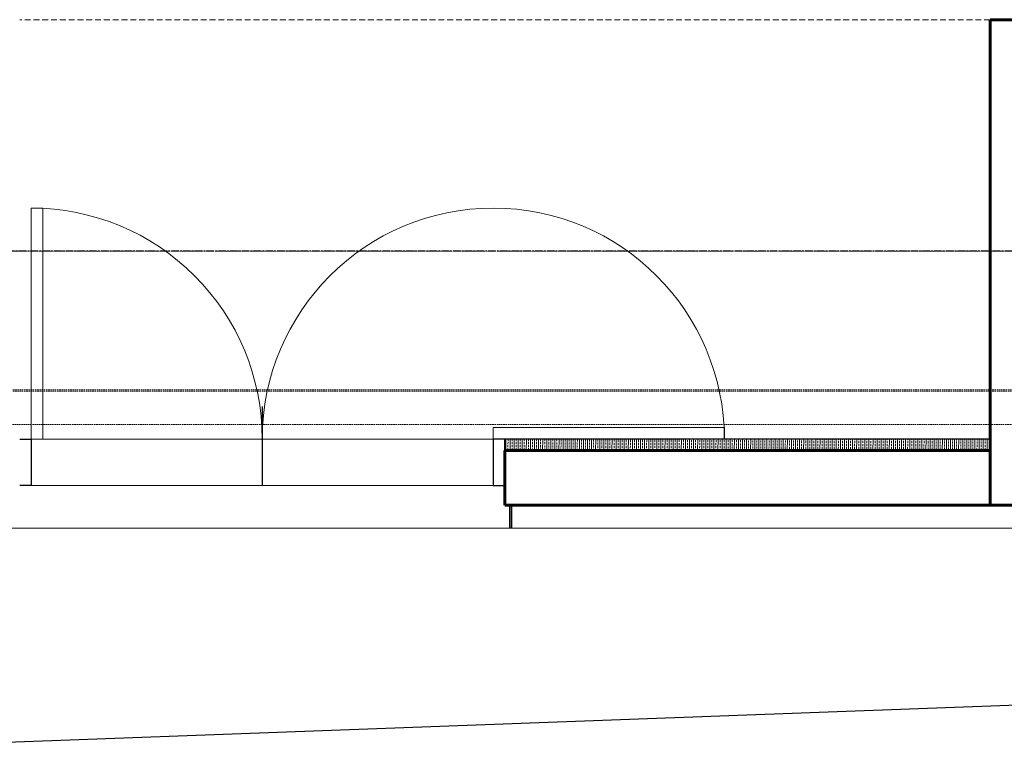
# Model space of a CAD drawing. Header units: millimetres. Extents: x 98667 to 994031, y -2704 to 533009.
# Tile 30 of 256: x 421342 to 425604, y 142868 to 146020. Entities that reach past the tile are written whole.
import ezdxf

# ---------------------------------------------------------------- set-up
doc = ezdxf.new("R2010")
doc.units = ezdxf.units.MM
for name, pattern in [('AP03000E0$0$DASHEDX2', [38.1, 25.4, -12.7]), ('AP03000E0$0$HIDDEN', [9.525, 6.35, -3.175]), ('AP03000E0$0$HIDDENX2', [19.05, 12.7, -6.35]), ('sp00000g0$0$CENTER', [50.8, 31.75, -6.35, 6.35, -6.35])]:
    doc.linetypes.add(name, pattern=pattern)
doc.layers.get('Defpoints').update_dxf_attribs({"color": 251})
doc.layers.add('A-XREF', color=7, linetype='Continuous')
doc.layers.add('sp00000g0$0$S-GRID', color=1, linetype='sp00000g0$0$CENTER')
for name, color, linetype, lineweight in [('AP03000E0$0$A-BRDG', 1, 'Continuous', 15), ('AP03000E0$0$A-BRDG-DOOR', 2, 'Continuous', 20), ('AP03000E0$0$A-BRDG-GLAZ-MULL', 3, 'Continuous', 30), ('AP03000E0$0$A-BRDG-OVHD', 2, 'AP03000E0$0$DASHEDX2', 20), ('AP03000E0$0$A-BRDG-WALL', 6, 'Continuous', 60), ('AP03000E0$0$A-BRDG-WALL-INTR', 3, 'Continuous', 30), ('AP03000E0$0$A-FLOR-EDGE', 1, 'AP03000E0$0$HIDDENX2', 15), ('AP03000E0$0$A-WALL-FNSH', 1, 'Continuous', 15)]:
    doc.layers.add(name, color=color, linetype=linetype, lineweight=lineweight)
doc.layers.add('AP03000E0$0$A-Slab Edge Guide', color=55, linetype='Continuous', lineweight=15, plot=False)

msp = doc.modelspace()

# ---------------------------------------------------------------- linework, layer by layer
at = {"layer": 'A-XREF', "color": 251}
msp.add_line((420544.6, 142867.7, 0), (426220.8, 143075.9, 0), dxfattribs=at)
at = {"layer": 'AP03000E0$0$A-BRDG', "color": 251, "linetype": 'Continuous'}
for p, q in [((423446.6, 144205.3), (423446.3, 144156.7)), ((423455.4, 144192.7), (423455.3, 144183.9)), ((423455.4, 144205.3), (423455.4, 144197.1)), ((423464.2, 144205.3), (423464, 144156.7)), ((423473.1, 144205.3), (423473, 144197)), ((423473, 144192.6), (423473, 144183.8)), ((423481.9, 144205.3), (423481.6, 144156.7)), ((423490.7, 144192.5), (423490.6, 144183.7)), ((423490.7, 144205.3), (423490.7, 144196.9)), ((423499.6, 144205.3), (423499.3, 144156.7)), ((423508.4, 144205.3), (423508.3, 144196.8)), ((423508.3, 144192.4), (423508.3, 144183.6)), ((423517.2, 144205.3), (423516.9, 144156.7)), ((423526, 144192.3), (423525.9, 144183.5)), ((423526, 144205.3), (423526, 144196.7)), ((423534.9, 144205.3), (423534.6, 144156.7)), ((423543.7, 144205.3), (423543.6, 144196.6)), ((423543.6, 144192.2), (423543.6, 144183.4)), ((423552.5, 144205.3), (423552.3, 144156.7)), ((423561.3, 144192.1), (423561.2, 144183.3)), ((423561.3, 144205.3), (423561.3, 144196.5)), ((423570.2, 144205.3), (423569.9, 144156.7)), ((423579, 144205.3), (423578.9, 144196.4)), ((423578.9, 144192), (423578.9, 144183.2)), ((423587.8, 144205.3), (423587.6, 144156.7)), ((423596.6, 144191.9), (423596.5, 144183.1)), ((423596.6, 144205.2), (423596.6, 144196.3)), ((423605.5, 144205.3), (423605.2, 144156.7)), ((423614.2, 144191.8), (423614.2, 144183)), ((423614.3, 144205.1), (423614.3, 144196.2)), ((423623.1, 144205.3), (423622.9, 144156.7)), ((423631.9, 144191.7), (423631.8, 144182.9)), ((423632, 144205), (423631.9, 144196.1)), ((423640.8, 144205.3), (423640.5, 144156.7)), ((423649.5, 144191.6), (423649.5, 144182.8)), ((423649.6, 144204.9), (423649.6, 144196.1)), ((423658.4, 144205.4), (423658.2, 144156.7)), ((423667.2, 144191.5), (423667.1, 144182.7)), ((423667.3, 144204.8), (423667.2, 144196)), ((423676.1, 144205.4), (423675.8, 144156.7)), ((423684.8, 144191.4), (423684.8, 144182.6)), ((423684.9, 144204.7), (423684.9, 144195.9)), ((423693.7, 144205.4), (423693.5, 144156.7)), ((423702.5, 144191.4), (423702.4, 144182.5)), ((423702.6, 144204.6), (423702.5, 144195.8)), ((423711.4, 144205.4), (423711.1, 144156.7)), ((423720.1, 144191.3), (423720.1, 144182.4)), ((423720.2, 144204.5), (423720.2, 144195.7)), ((423729, 144205.4), (423728.8, 144156.7)), ((423737.8, 144191.2), (423737.7, 144182.3)), ((423737.9, 144204.4), (423737.8, 144195.6)), ((423746.7, 144205.4), (423746.4, 144156.7)), ((423755.4, 144191.1), (423755.4, 144182.2)), ((423755.5, 144204.3), (423755.5, 144195.5)), ((423764.4, 144205.4), (423764.1, 144156.7)), ((423773.2, 144204.2), (423773.1, 144195.4)), ((423773.1, 144191), (423773.1, 144182.1)), ((423782, 144205.4), (423781.7, 144156.7)), ((423790.8, 144190.9), (423790.7, 144182)), ((423790.8, 144204.1), (423790.8, 144195.3)), ((423799.7, 144205.4), (423799.4, 144156.7)), ((423808.5, 144204), (423808.4, 144195.2)), ((423808.4, 144190.8), (423808.4, 144182)), ((423817.3, 144205.4), (423817, 144156.7)), ((423826.1, 144190.7), (423826, 144181.9)), ((423826.1, 144203.9), (423826.1, 144195.1)), ((423835, 144205.4), (423834.7, 144156.7)), ((423843.8, 144203.8), (423843.7, 144195)), ((423843.7, 144190.6), (423843.7, 144181.8)), ((423852.6, 144205.4), (423852.4, 144156.7)), ((423861.4, 144190.5), (423861.3, 144181.7)), ((423861.4, 144203.7), (423861.4, 144194.9)), ((423870.3, 144205.4), (423870, 144156.7)), ((423879.1, 144203.6), (423879, 144194.8)), ((423879, 144190.4), (423879, 144181.6)), ((423887.9, 144205.4), (423887.7, 144156.7)), ((423896.7, 144190.3), (423896.6, 144181.5)), ((423896.7, 144203.5), (423896.7, 144194.7)), ((423905.6, 144205.4), (423905.3, 144156.7)), ((423914.4, 144203.4), (423914.3, 144194.6)), ((423914.3, 144190.2), (423914.3, 144181.4)), ((423923.2, 144205.4), (423923, 144156.7)), ((423932, 144190.1), (423931.9, 144181.3)), ((423932, 144203.4), (423932, 144194.5)), ((423940.9, 144205.4), (423940.6, 144156.7)), ((423949.6, 144190), (423949.6, 144181.2)), ((423949.7, 144203.3), (423949.7, 144194.4)), ((423958.5, 144205.4), (423958.3, 144156.7)), ((423967.3, 144189.9), (423967.2, 144181.1)), ((423967.4, 144203.2), (423967.3, 144194.3)), ((423976.2, 144205.4), (423975.9, 144156.7)), ((423984.9, 144189.8), (423984.9, 144181)), ((423985, 144203.1), (423985, 144194.2)), ((423993.8, 144205.4), (423993.6, 144156.7)), ((424002.6, 144189.7), (424002.5, 144180.9)), ((424002.7, 144203), (424002.6, 144194.1)), ((424011.5, 144205.4), (424011.2, 144156.7)), ((424020.2, 144189.6), (424020.2, 144180.8)), ((424020.3, 144202.9), (424020.3, 144194)), ((424029.2, 144205.4), (424028.9, 144156.7)), ((424037.9, 144189.5), (424037.8, 144180.7)), ((424038, 144202.8), (424037.9, 144194)), ((424046.8, 144205.4), (424046.5, 144156.8)), ((424055.5, 144189.4), (424055.5, 144180.6)), ((424055.6, 144202.7), (424055.6, 144193.9)), ((424064.5, 144205.4), (424064.2, 144156.8)), ((424073.3, 144202.6), (424073.2, 144193.8)), ((424073.2, 144189.3), (424073.2, 144180.5)), ((424082.1, 144205.4), (424081.8, 144156.8)), ((424090.9, 144189.3), (424090.8, 144180.4)), ((424090.9, 144202.5), (424090.9, 144193.7)), ((424099.8, 144205.4), (424099.5, 144156.8)), ((424108.6, 144202.4), (424108.5, 144193.6)), ((424108.5, 144189.2), (424108.5, 144180.3)), ((424117.4, 144205.4), (424117.2, 144156.8)), ((424126.2, 144189.1), (424126.1, 144180.2)), ((424126.2, 144202.3), (424126.2, 144193.5)), ((424135.1, 144205.4), (424134.8, 144156.8)), ((424143.9, 144202.2), (424143.8, 144193.4)), ((424143.8, 144189), (424143.8, 144180.1)), ((424152.7, 144205.4), (424152.5, 144156.8)), ((424161.5, 144188.9), (424161.4, 144180)), ((424161.5, 144202.1), (424161.5, 144193.3)), ((424170.4, 144205.4), (424170.1, 144156.8)), ((424179.2, 144202), (424179.1, 144193.2)), ((424179.1, 144188.8), (424179.1, 144179.9)), ((424188, 144205.4), (424187.8, 144156.8)), ((424196.8, 144188.7), (424196.7, 144179.9)), ((424196.8, 144201.9), (424196.8, 144193.1)), ((424205.7, 144205.4), (424205.4, 144156.8)), ((424214.5, 144201.8), (424214.4, 144193)), ((424214.4, 144188.6), (424214.4, 144179.8)), ((424223.3, 144205.4), (424223.1, 144156.8)), ((424232.1, 144188.5), (424232, 144179.7)), ((424232.1, 144201.7), (424232.1, 144192.9)), ((424241, 144205.4), (424240.7, 144156.8)), ((424249.8, 144201.6), (424249.7, 144192.8)), ((424249.7, 144188.4), (424249.7, 144179.6)), ((424258.6, 144205.4), (424258.4, 144156.8)), ((424267.4, 144188.3), (424267.3, 144179.5)), ((424267.5, 144201.5), (424267.4, 144192.7)), ((424276.3, 144205.4), (424276, 144156.8)), ((424285, 144188.2), (424285, 144179.4)), ((424285.1, 144201.4), (424285.1, 144192.6)), ((424294, 144205.4), (424293.7, 144156.8)), ((424302.7, 144188.1), (424302.6, 144179.3)), ((424302.8, 144201.3), (424302.7, 144192.5)), ((424311.6, 144205.4), (424311.3, 144156.8)), ((424320.3, 144188), (424320.3, 144179.2)), ((424320.4, 144201.2), (424320.4, 144192.4)), ((424329.3, 144205.4), (424329, 144156.8)), ((424338, 144187.9), (424337.9, 144179.1)), ((424338.1, 144201.2), (424338, 144192.3)), ((424346.9, 144205.4), (424346.6, 144156.8)), ((424355.6, 144187.8), (424355.6, 144179)), ((424355.7, 144201.1), (424355.7, 144192.2)), ((424364.6, 144205.4), (424364.3, 144156.8)), ((424373.3, 144187.7), (424373.2, 144178.9)), ((424373.4, 144201), (424373.3, 144192.1)), ((424373.4, 144205.4), (424373.4, 144205.4)), ((424382.2, 144205.4), (424382, 144156.8)), ((424390.9, 144187.6), (424390.9, 144178.8)), ((424391, 144205.4), (424391, 144205.3)), ((424391, 144200.9), (424391, 144192)), ((424399.9, 144205.4), (424399.6, 144156.8)), ((424408.7, 144200.8), (424408.6, 144191.9)), ((424408.6, 144187.5), (424408.6, 144178.7)), ((424408.7, 144205.4), (424408.7, 144205.2)), ((424417.5, 144205.4), (424417.3, 144156.8)), ((424426.3, 144187.4), (424426.2, 144178.6)), ((424426.4, 144205.4), (424426.3, 144205.1)), ((424426.3, 144200.7), (424426.3, 144191.8)), ((424435.2, 144205.4), (424434.9, 144156.8)), ((424444, 144200.6), (424443.9, 144191.8)), ((424443.9, 144187.3), (424443.9, 144178.5)), ((424444, 144205.5), (424444, 144205)), ((424452.8, 144205.5), (424452.6, 144156.8)), ((424461.6, 144187.2), (424461.5, 144178.4)), ((424461.6, 144200.5), (424461.6, 144191.7)), ((424461.7, 144205.5), (424461.7, 144204.9)), ((424470.5, 144205.5), (424470.2, 144156.8)), ((424479.3, 144200.4), (424479.2, 144191.6)), ((424479.2, 144187.1), (424479.2, 144178.3)), ((424479.3, 144205.5), (424479.3, 144204.8)), ((424488.1, 144205.5), (424487.9, 144156.8)), ((424496.9, 144187.1), (424496.8, 144178.2)), ((424496.9, 144200.3), (424496.9, 144191.5)), ((424497, 144205.5), (424497, 144204.7)), ((424505.8, 144205.5), (424505.5, 144156.8)), ((424514.6, 144200.2), (424514.5, 144191.4)), ((424514.5, 144187), (424514.5, 144178.1)), ((424514.6, 144205.5), (424514.6, 144204.6)), ((424523.4, 144205.5), (424523.2, 144156.8)), ((424532.2, 144186.9), (424532.1, 144178)), ((424532.2, 144200.1), (424532.2, 144191.3)), ((424532.3, 144205.5), (424532.3, 144204.5)), ((424541.1, 144205.5), (424540.8, 144156.8)), ((424549.9, 144200), (424549.8, 144191.2)), ((424549.8, 144186.8), (424549.8, 144177.9)), ((424549.9, 144205.5), (424549.9, 144204.4)), ((424558.8, 144205.5), (424558.5, 144156.8)), ((424567.5, 144186.7), (424567.4, 144177.8)), ((424567.5, 144199.9), (424567.5, 144191.1)), ((424567.6, 144205.5), (424567.6, 144204.3)), ((424576.4, 144205.5), (424576.1, 144156.8)), ((424585.1, 144186.6), (424585.1, 144177.8)), ((424585.2, 144205.5), (424585.2, 144204.2)), ((424585.2, 144199.8), (424585.2, 144191)), ((424594.1, 144205.5), (424593.8, 144156.8)), ((424602.8, 144186.5), (424602.7, 144177.7)), ((424602.9, 144199.7), (424602.8, 144190.9)), ((424602.9, 144205.5), (424602.9, 144204.1)), ((424611.7, 144205.5), (424611.4, 144156.8)), ((424620.4, 144186.4), (424620.4, 144177.6)), ((424620.5, 144205.5), (424620.5, 144204)), ((424620.5, 144199.6), (424620.5, 144190.8)), ((424629.4, 144205.5), (424629.1, 144156.8)), ((424638.1, 144186.3), (424638, 144177.5)), ((424638.2, 144199.5), (424638.1, 144190.7)), ((424638.2, 144205.5), (424638.2, 144203.9)), ((424647, 144205.5), (424646.8, 144156.8)), ((424655.7, 144186.2), (424655.7, 144177.4)), ((424655.8, 144205.5), (424655.8, 144203.8)), ((424655.8, 144199.4), (424655.8, 144190.6)), ((424664.7, 144205.5), (424664.4, 144156.8)), ((424673.4, 144186.1), (424673.3, 144177.3)), ((424673.5, 144199.3), (424673.4, 144190.5)), ((424673.5, 144205.5), (424673.5, 144203.8)), ((424682.3, 144205.5), (424682.1, 144156.8)), ((424691, 144186), (424691, 144177.2)), ((424691.1, 144205.5), (424691.1, 144203.7)), ((424691.1, 144199.2), (424691.1, 144190.4)), ((424700, 144205.5), (424699.7, 144156.8)), ((424708.7, 144185.9), (424708.6, 144177.1)), ((424708.8, 144199.1), (424708.7, 144190.3)), ((424708.8, 144205.5), (424708.8, 144203.6)), ((424717.6, 144205.5), (424717.4, 144156.8)), ((424726.3, 144185.8), (424726.3, 144177)), ((424726.5, 144205.5), (424726.4, 144203.5)), ((424726.4, 144199.1), (424726.4, 144190.2)), ((424735.3, 144205.5), (424735, 144156.8)), ((424744.1, 144199), (424744, 144190.1)), ((424744, 144185.7), (424744, 144176.9)), ((424744.1, 144205.5), (424744.1, 144203.4)), ((424752.9, 144205.5), (424752.7, 144156.8)), ((424761.7, 144185.6), (424761.6, 144176.8)), ((424761.7, 144198.9), (424761.7, 144190)), ((424761.8, 144205.5), (424761.8, 144203.3)), ((424770.6, 144205.5), (424770.3, 144156.8)), ((424779.4, 144198.8), (424779.3, 144189.9)), ((424779.3, 144185.5), (424779.3, 144176.7)), ((424779.4, 144205.5), (424779.4, 144203.2)), ((424788.2, 144205.5), (424788, 144156.8)), ((424797, 144185.4), (424796.9, 144176.6)), ((424797, 144198.7), (424797, 144189.8)), ((424797.1, 144205.5), (424797.1, 144203.1)), ((424805.9, 144205.5), (424805.6, 144156.8)), ((424814.7, 144198.6), (424814.6, 144189.7)), ((424814.6, 144185.3), (424814.6, 144176.5)), ((424814.7, 144205.5), (424814.7, 144203)), ((424823.5, 144205.5), (424823.3, 144156.8)), ((424832.3, 144185.2), (424832.2, 144176.4)), ((424832.3, 144198.5), (424832.3, 144189.7)), ((424832.4, 144205.5), (424832.4, 144202.9)), ((424841.2, 144205.5), (424840.9, 144156.9)), ((424850, 144198.4), (424849.9, 144189.6)), ((424849.9, 144185.1), (424849.9, 144176.3)), ((424850, 144205.5), (424850, 144202.8)), ((424858.9, 144205.5), (424858.6, 144156.9)), ((424867.6, 144185), (424867.5, 144176.2)), ((424867.6, 144198.3), (424867.6, 144189.5)), ((424867.7, 144205.5), (424867.7, 144202.7)), ((424876.5, 144205.5), (424876.2, 144156.9)), ((424885.3, 144198.2), (424885.2, 144189.4)), ((424885.2, 144185), (424885.2, 144176.1)), ((424885.3, 144205.5), (424885.3, 144202.6)), ((424894.2, 144205.5), (424893.9, 144156.9)), ((424902.9, 144184.9), (424902.8, 144176)), ((424902.9, 144198.1), (424902.9, 144189.3)), ((424903, 144205.5), (424903, 144202.5)), ((424911.8, 144205.5), (424911.6, 144156.9)), ((424920.5, 144184.8), (424920.5, 144175.9)), ((424920.6, 144205.5), (424920.6, 144202.4)), ((424920.6, 144198), (424920.6, 144189.2)), ((424929.5, 144205.5), (424929.2, 144156.9)), ((424938.2, 144184.7), (424938.1, 144175.8)), ((424938.3, 144197.9), (424938.2, 144189.1)), ((424938.3, 144205.5), (424938.3, 144202.3)), ((424947.1, 144205.5), (424946.9, 144156.9)), ((424955.8, 144184.6), (424955.8, 144175.7)), ((424955.9, 144205.5), (424955.9, 144202.2)), ((424955.9, 144197.8), (424955.9, 144189)), ((424964.8, 144205.5), (424964.5, 144156.9)), ((424973.5, 144184.5), (424973.4, 144175.6)), ((424973.6, 144197.7), (424973.5, 144188.9)), ((424973.6, 144205.5), (424973.6, 144202.1)), ((424982.4, 144205.5), (424982.2, 144156.9)), ((424991.1, 144184.4), (424991.1, 144175.6)), ((424991.3, 144205.5), (424991.2, 144202)), ((424991.2, 144197.6), (424991.2, 144188.8)), ((425000.1, 144205.5), (424999.8, 144156.9)), ((425008.8, 144184.3), (425008.7, 144175.5)), ((425008.9, 144197.5), (425008.8, 144188.7)), ((425008.9, 144205.5), (425008.9, 144201.9)), ((425017.7, 144205.5), (425017.5, 144156.9)), ((425026.4, 144184.2), (425026.4, 144175.4)), ((425026.6, 144205.5), (425026.5, 144201.8)), ((425026.5, 144197.4), (425026.5, 144188.6)), ((425035.4, 144205.5), (425035.1, 144156.9)), ((425044.2, 144197.3), (425044.1, 144188.5)), ((425044.1, 144184.1), (425044.1, 144175.3)), ((425044.2, 144205.5), (425044.2, 144201.7)), ((425053, 144205.5), (425052.8, 144156.9)), ((425061.8, 144184), (425061.7, 144175.2)), ((425061.9, 144205.5), (425061.8, 144201.6)), ((425061.8, 144197.2), (425061.8, 144188.4)), ((425070.7, 144205.5), (425070.4, 144156.9)), ((425079.5, 144197.1), (425079.4, 144188.3)), ((425079.4, 144183.9), (425079.4, 144175.1)), ((425079.5, 144205.5), (425079.5, 144201.6)), ((425088.3, 144205.5), (425088.1, 144156.9)), ((425097.1, 144183.8), (425097, 144175)), ((425097.1, 144197), (425097.1, 144188.2)), ((425097.2, 144205.5), (425097.2, 144201.5)), ((425106, 144205.5), (425105.7, 144156.9)), ((425114.8, 144196.9), (425114.7, 144188.1)), ((425114.7, 144183.7), (425114.7, 144174.9)), ((425114.8, 144205.5), (425114.8, 144201.4)), ((425123.7, 144205.5), (425123.4, 144156.9)), ((425132.4, 144183.6), (425132.3, 144174.8)), ((425132.4, 144196.9), (425132.4, 144188)), ((425132.5, 144205.5), (425132.5, 144201.3)), ((425141.3, 144205.5), (425141, 144156.9)), ((425150.1, 144196.8), (425150, 144187.9)), ((425150, 144183.5), (425150, 144174.7)), ((425150.1, 144205.5), (425150.1, 144201.2)), ((425159, 144205.5), (425158.7, 144156.9)), ((425167.7, 144183.4), (425167.6, 144174.6)), ((425167.7, 144196.7), (425167.7, 144187.8)), ((425167.8, 144205.5), (425167.8, 144201.1)), ((425176.6, 144205.5), (425176.4, 144156.9)), ((425185.4, 144196.6), (425185.3, 144187.7)), ((425185.3, 144183.3), (425185.3, 144174.5)), ((425185.4, 144205.5), (425185.4, 144201)), ((425194.3, 144205.5), (425194, 144156.9)), ((425203, 144183.2), (425202.9, 144174.4)), ((425203, 144196.5), (425203, 144187.6)), ((425203.1, 144205.5), (425203.1, 144200.9)), ((425211.9, 144205.5), (425211.7, 144156.9)), ((425220.6, 144183.1), (425220.6, 144174.3)), ((425220.7, 144205.5), (425220.7, 144200.8)), ((425220.7, 144196.4), (425220.7, 144187.6)), ((425229.6, 144205.6), (425229.3, 144156.9)), ((425238.3, 144183), (425238.2, 144174.2)), ((425238.4, 144196.3), (425238.3, 144187.5)), ((425238.4, 144205.6), (425238.4, 144200.7)), ((425247.2, 144205.6), (425247, 144156.9)), ((425255.9, 144182.9), (425255.9, 144174.1)), ((425256.1, 144205.6), (425256, 144200.6)), ((425256, 144196.2), (425256, 144187.4)), ((425264.9, 144205.6), (425264.6, 144156.9)), ((425273.6, 144182.9), (425273.5, 144174)), ((425273.7, 144196.1), (425273.6, 144187.3)), ((425273.7, 144205.6), (425273.7, 144200.5)), ((425282.5, 144205.6), (425282.3, 144156.9)), ((425291.2, 144182.8), (425291.2, 144173.9)), ((425291.4, 144205.6), (425291.3, 144200.4)), ((425291.3, 144196), (425291.3, 144187.2)), ((425300.2, 144205.6), (425299.9, 144156.9)), ((425308.9, 144182.7), (425308.8, 144173.8)), ((425309, 144195.9), (425308.9, 144187.1)), ((425309, 144205.6), (425309, 144200.3)), ((425317.8, 144205.6), (425317.6, 144156.9)), ((425326.5, 144182.6), (425326.5, 144173.7)), ((425326.7, 144205.6), (425326.6, 144200.2)), ((425326.6, 144195.8), (425326.6, 144187)), ((425335.5, 144205.6), (425335.2, 144156.9)), ((425344.2, 144182.5), (425344.1, 144173.6)), ((425344.3, 144195.7), (425344.2, 144186.9)), ((425344.3, 144205.6), (425344.3, 144200.1)), ((425353.1, 144205.6), (425352.9, 144156.9)), ((425361.8, 144182.4), (425361.8, 144173.5)), ((425362, 144205.6), (425361.9, 144200)), ((425361.9, 144195.6), (425361.9, 144186.8)), ((425370.8, 144205.6), (425370.5, 144156.9)), ((425379.6, 144195.5), (425379.5, 144186.7)), ((425379.5, 144182.3), (425379.5, 144173.5)), ((425379.6, 144205.6), (425379.6, 144199.9)), ((425388.5, 144205.6), (425388.2, 144156.9)), ((425397.2, 144182.2), (425397.1, 144173.4)), ((425397.3, 144205.6), (425397.2, 144199.8)), ((425397.2, 144195.4), (425397.2, 144186.6)), ((425406.1, 144205.6), (425405.8, 144156.9)), ((425414.9, 144195.3), (425414.8, 144186.5)), ((425414.8, 144182.1), (425414.8, 144173.3)), ((425414.9, 144205.6), (425414.9, 144199.7)), ((425423.8, 144205.6), (425423.5, 144156.9)), ((425432.5, 144182), (425432.4, 144173.2)), ((425432.5, 144195.2), (425432.5, 144186.4)), ((425432.6, 144205.6), (425432.6, 144199.6)), ((425441.4, 144205.6), (425441.2, 144156.9)), ((425450.2, 144195.1), (425450.1, 144186.3)), ((425450.1, 144181.9), (425450.1, 144173.1)), ((425450.2, 144205.6), (425450.2, 144199.5)), ((425459.1, 144205.6), (425458.8, 144156.9)), ((425467.8, 144181.8), (425467.7, 144173)), ((425467.8, 144195), (425467.8, 144186.2)), ((425467.9, 144205.6), (425467.9, 144199.5)), ((425476.7, 144205.6), (425476.5, 144156.9)), ((425485.5, 144194.9), (425485.4, 144186.1)), ((425485.4, 144181.7), (425485.4, 144172.9)), ((425485.5, 144205.6), (425485.5, 144199.4)), ((425494.4, 144205.6), (425494.1, 144156.9)), ((425503.1, 144181.6), (425503, 144172.8)), ((425503.1, 144194.8), (425503.1, 144186)), ((425503.2, 144205.6), (425503.2, 144199.3)), ((425512, 144205.6), (425511.8, 144156.9)), ((425520.8, 144194.8), (425520.7, 144185.9)), ((425520.7, 144181.5), (425520.7, 144172.7)), ((425520.9, 144205.6), (425520.8, 144199.2)), ((425529.7, 144205.6), (425529.4, 144156.9)), ((425538.4, 144181.4), (425538.3, 144172.6)), ((425538.4, 144194.7), (425538.4, 144185.8)), ((425538.5, 144205.6), (425538.5, 144199.1)), ((423455.3, 144179.5), (423455.2, 144170.6)), ((423455.2, 144166.2), (423455.2, 144157.4)), ((423472.9, 144166.1), (423472.8, 144157.3)), ((423472.9, 144179.4), (423472.9, 144170.5)), ((423490.6, 144179.3), (423490.5, 144170.4)), ((423490.5, 144166), (423490.5, 144157.2)), ((423508.2, 144165.9), (423508.1, 144157.1)), ((423508.2, 144179.2), (423508.2, 144170.3)), ((423525.9, 144179.1), (423525.8, 144170.2)), ((423525.8, 144165.8), (423525.8, 144157)), ((423543.5, 144165.7), (423543.4, 144156.9)), ((423543.5, 144179), (423543.5, 144170.1)), ((423561.2, 144178.9), (423561.1, 144170.1)), ((423561.1, 144165.6), (423561.1, 144156.8)), ((423578.8, 144165.5), (423578.7, 144156.7)), ((423578.9, 144178.8), (423578.8, 144170)), ((423596.4, 144165.4), (423596.4, 144156.7)), ((423596.5, 144178.7), (423596.5, 144169.9)), ((423614.1, 144165.4), (423614, 144156.7)), ((423614.2, 144178.6), (423614.1, 144169.8)), ((423631.7, 144165.3), (423631.7, 144156.7)), ((423631.8, 144178.5), (423631.8, 144169.7)), ((423649.4, 144165.2), (423649.3, 144156.7)), ((423649.5, 144178.4), (423649.4, 144169.6)), ((423667, 144165.1), (423667, 144156.7)), ((423667.1, 144178.3), (423667.1, 144169.5)), ((423684.8, 144178.2), (423684.7, 144169.4)), ((423684.7, 144165), (423684.7, 144156.7)), ((423702.3, 144164.9), (423702.3, 144156.7)), ((423702.4, 144178.1), (423702.4, 144169.3)), ((423720.1, 144178), (423720, 144169.2)), ((423720, 144164.8), (423720, 144156.7)), ((423737.7, 144164.7), (423737.6, 144156.7)), ((423737.7, 144177.9), (423737.7, 144169.1)), ((423755.4, 144177.8), (423755.3, 144169)), ((423755.3, 144164.6), (423755.3, 144156.7)), ((423773, 144164.5), (423772.9, 144156.7)), ((423773, 144177.7), (423773, 144168.9)), ((423790.7, 144177.6), (423790.6, 144168.8)), ((423790.6, 144164.4), (423790.6, 144156.7)), ((423808.3, 144164.3), (423808.2, 144156.7)), ((423808.3, 144177.5), (423808.3, 144168.7)), ((423826, 144177.4), (423825.9, 144168.6)), ((423825.9, 144164.2), (423825.9, 144156.7)), ((423843.6, 144164.1), (423843.5, 144156.7)), ((423843.6, 144177.4), (423843.6, 144168.5)), ((423861.3, 144177.3), (423861.2, 144168.4)), ((423861.2, 144164), (423861.2, 144156.7)), ((423878.9, 144163.9), (423878.8, 144156.7)), ((423878.9, 144177.2), (423878.9, 144168.3)), ((423896.5, 144163.8), (423896.5, 144156.7)), ((423896.6, 144177.1), (423896.6, 144168.2)), ((423914.2, 144163.7), (423914.1, 144156.7)), ((423914.3, 144177), (423914.2, 144168.1)), ((423931.8, 144163.6), (423931.8, 144156.7)), ((423931.9, 144176.9), (423931.9, 144168)), ((423949.5, 144163.5), (423949.4, 144156.7)), ((423949.6, 144176.8), (423949.5, 144168)), ((423967.1, 144163.4), (423967.1, 144156.7)), ((423967.2, 144176.7), (423967.2, 144167.9)), ((423984.9, 144176.6), (423984.8, 144167.8)), ((423984.8, 144163.3), (423984.8, 144156.7)), ((424002.4, 144163.3), (424002.4, 144156.7)), ((424002.5, 144176.5), (424002.5, 144167.7)), ((424020.2, 144176.4), (424020.1, 144167.6)), ((424020.1, 144163.2), (424020.1, 144156.7)), ((424037.7, 144163.1), (424037.7, 144156.7)), ((424037.8, 144176.3), (424037.8, 144167.5)), ((424055.5, 144176.2), (424055.4, 144167.4)), ((424055.4, 144163), (424055.4, 144156.8)), ((424073.1, 144162.9), (424073, 144156.8)), ((424073.1, 144176.1), (424073.1, 144167.3)), ((424090.8, 144176), (424090.7, 144167.2)), ((424090.7, 144162.8), (424090.7, 144156.8)), ((424108.4, 144162.7), (424108.3, 144156.8)), ((424108.4, 144175.9), (424108.4, 144167.1)), ((424126.1, 144175.8), (424126, 144167)), ((424126, 144162.6), (424126, 144156.8)), ((424143.7, 144162.5), (424143.6, 144156.8)), ((424143.7, 144175.7), (424143.7, 144166.9)), ((424161.4, 144175.6), (424161.3, 144166.8)), ((424161.3, 144162.4), (424161.3, 144156.8)), ((424179, 144162.3), (424178.9, 144156.8)), ((424179, 144175.5), (424179, 144166.7)), ((424196.7, 144175.4), (424196.6, 144166.6)), ((424196.6, 144162.2), (424196.6, 144156.8)), ((424214.3, 144162.1), (424214.2, 144156.8)), ((424214.3, 144175.3), (424214.3, 144166.5)), ((424231.9, 144162), (424231.9, 144156.8)), ((424232, 144175.2), (424232, 144166.4)), ((424249.7, 144175.2), (424249.6, 144166.3)), ((424249.6, 144161.9), (424249.6, 144156.8)), ((424267.2, 144161.8), (424267.2, 144156.8)), ((424267.3, 144175.1), (424267.3, 144166.2)), ((424285, 144175), (424284.9, 144166.1)), ((424284.9, 144161.7), (424284.9, 144156.8)), ((424302.5, 144161.6), (424302.5, 144156.8)), ((424302.6, 144174.9), (424302.6, 144166)), ((424320.3, 144174.8), (424320.2, 144165.9)), ((424320.2, 144161.5), (424320.2, 144156.8)), ((424337.8, 144161.4), (424337.8, 144156.8)), ((424337.9, 144174.7), (424337.9, 144165.8)), ((424355.6, 144174.6), (424355.5, 144165.8)), ((424355.5, 144161.3), (424355.5, 144156.8)), ((424373.2, 144161.2), (424373.1, 144156.8)), ((424373.2, 144174.5), (424373.2, 144165.7)), ((424390.9, 144174.4), (424390.8, 144165.6)), ((424390.8, 144161.1), (424390.8, 144156.8)), ((424408.5, 144161.1), (424408.4, 144156.8)), ((424408.5, 144174.3), (424408.5, 144165.5)), ((424426.2, 144174.2), (424426.1, 144165.4)), ((424426.1, 144161), (424426.1, 144156.8)), ((424443.8, 144160.9), (424443.7, 144156.8)), ((424443.8, 144174.1), (424443.8, 144165.3)), ((424461.5, 144174), (424461.4, 144165.2)), ((424461.4, 144160.8), (424461.4, 144156.8)), ((424479.1, 144160.7), (424479, 144156.8)), ((424479.1, 144173.9), (424479.1, 144165.1)), ((424496.8, 144173.8), (424496.7, 144165)), ((424496.7, 144160.6), (424496.7, 144156.8)), ((424514.4, 144173.7), (424514.4, 144164.9)), ((424514.4, 144160.5), (424514.4, 144156.8)), ((424532, 144160.4), (424532, 144156.8)), ((424532.1, 144173.6), (424532.1, 144164.8)), ((424549.8, 144173.5), (424549.7, 144164.7)), ((424549.7, 144160.3), (424549.7, 144156.8)), ((424567.3, 144160.2), (424567.3, 144156.8)), ((424567.4, 144173.4), (424567.4, 144164.6)), ((424585.1, 144173.3), (424585, 144164.5)), ((424585, 144160.1), (424585, 144156.8)), ((424602.6, 144160), (424602.6, 144156.8)), ((424602.7, 144173.2), (424602.7, 144164.4)), ((424620.4, 144173.1), (424620.3, 144164.3)), ((424620.3, 144159.9), (424620.3, 144156.8)), ((424637.9, 144159.8), (424637.9, 144156.8)), ((424638, 144173.1), (424638, 144164.2)), ((424655.7, 144173), (424655.6, 144164.1)), ((424655.6, 144159.7), (424655.6, 144156.8)), ((424673.2, 144159.6), (424673.2, 144156.8)), ((424673.3, 144172.9), (424673.3, 144164)), ((424691, 144172.8), (424690.9, 144163.9)), ((424690.9, 144159.5), (424690.9, 144156.8)), ((424708.6, 144159.4), (424708.5, 144156.8)), ((424708.6, 144172.7), (424708.6, 144163.8)), ((424726.3, 144172.6), (424726.2, 144163.7)), ((424726.2, 144159.3), (424726.2, 144156.8)), ((424743.9, 144159.2), (424743.8, 144156.8)), ((424743.9, 144172.5), (424743.9, 144163.7)), ((424761.6, 144172.4), (424761.5, 144163.6)), ((424761.5, 144159.1), (424761.5, 144156.8)), ((424779.2, 144172.3), (424779.2, 144163.5)), ((424779.2, 144159), (424779.2, 144156.8)), ((424796.9, 144172.2), (424796.8, 144163.4)), ((424796.8, 144159), (424796.8, 144156.8)), ((424814.5, 144172.1), (424814.5, 144163.3)), ((424814.5, 144158.9), (424814.5, 144156.8)), ((424832.2, 144172), (424832.1, 144163.2)), ((424832.1, 144158.8), (424832.1, 144156.9)), ((424849.8, 144171.9), (424849.8, 144163.1)), ((424849.8, 144158.7), (424849.8, 144156.9)), ((424867.4, 144158.6), (424867.4, 144156.9)), ((424867.5, 144171.8), (424867.5, 144163)), ((424885.2, 144171.7), (424885.1, 144162.9)), ((424885.1, 144158.5), (424885.1, 144156.9)), ((424902.7, 144158.4), (424902.7, 144156.9)), ((424902.8, 144171.6), (424902.8, 144162.8)), ((424920.5, 144171.5), (424920.4, 144162.7)), ((424920.4, 144158.3), (424920.4, 144156.9)), ((424938, 144158.2), (424938, 144156.9)), ((424938.1, 144171.4), (424938.1, 144162.6)), ((424955.8, 144171.3), (424955.7, 144162.5)), ((424955.7, 144158.1), (424955.7, 144156.9)), ((424973.3, 144158), (424973.3, 144156.9)), ((424973.4, 144171.2), (424973.4, 144162.4)), ((424991.1, 144171.1), (424991, 144162.3)), ((424991, 144157.9), (424991, 144156.9)), ((425008.7, 144157.8), (425008.6, 144156.9)), ((425008.7, 144171), (425008.7, 144162.2)), ((425026.4, 144170.9), (425026.3, 144162.1)), ((425026.3, 144157.7), (425026.3, 144156.9)), ((425044, 144170.9), (425044, 144162)), ((425044, 144157.6), (425044, 144156.9)), ((425061.7, 144170.8), (425061.6, 144161.9)), ((425061.6, 144157.5), (425061.6, 144156.9)), ((425079.3, 144170.7), (425079.3, 144161.8)), ((425079.3, 144157.4), (425079.3, 144156.9)), ((425097, 144170.6), (425096.9, 144161.7)), ((425096.9, 144157.3), (425096.9, 144156.9)), ((425114.6, 144170.5), (425114.6, 144161.6)), ((425114.6, 144157.2), (425114.6, 144156.9)), ((425132.3, 144170.4), (425132.2, 144161.5)), ((425132.2, 144157.1), (425132.2, 144156.9)), ((425149.9, 144170.3), (425149.9, 144161.5)), ((425149.9, 144157), (425149.9, 144156.9)), ((425167.6, 144170.2), (425167.5, 144161.4)), ((425167.5, 144156.9), (425167.5, 144156.9)), ((425185.2, 144170.1), (425185.2, 144161.3)), ((425202.9, 144170), (425202.9, 144161.2)), ((425220.6, 144169.9), (425220.5, 144161.1)), ((425238.2, 144169.8), (425238.2, 144161)), ((425255.9, 144169.7), (425255.8, 144160.9)), ((425273.5, 144169.6), (425273.5, 144160.8)), ((425291.2, 144169.5), (425291.1, 144160.7)), ((425308.8, 144169.4), (425308.8, 144160.6)), ((425326.5, 144169.3), (425326.4, 144160.5)), ((425344.1, 144169.2), (425344.1, 144160.4)), ((425361.8, 144169.1), (425361.7, 144160.3)), ((425379.4, 144169), (425379.4, 144160.2)), ((425397.1, 144168.9), (425397, 144160.1)), ((425414.7, 144168.8), (425414.7, 144160)), ((425432.4, 144168.8), (425432.3, 144159.9)), ((425450, 144168.7), (425450, 144159.8)), ((425467.7, 144168.6), (425467.6, 144159.7)), ((425485.3, 144168.5), (425485.3, 144159.6)), ((425503, 144168.4), (425503, 144159.5)), ((425520.7, 144168.3), (425520.6, 144159.4)), ((425538.3, 144168.2), (425538.3, 144159.4))]:
    msp.add_line(p, q, dxfattribs=at)
at = {"layer": 'AP03000E0$0$A-BRDG', "color": 251}
for p, q in [((423462.3, 143820.3), (423462.3, 143920.3)), ((423467.3, 143820.3), (423467.3, 143920.3)), ((423472.3, 143820.3), (423472.3, 143920.3)), ((420911.7, 143820.3), (425841.7, 143820.3))]:
    msp.add_line(p, q, dxfattribs=at)
at = {"layer": 'AP03000E0$0$A-BRDG-DOOR', "color": 251}
for p, q in [((421391.7, 144205.3), (421391.7, 145205.3)), ((421391.7, 145205.3), (421441.7, 145205.3)), ((421441.7, 145205.3), (421441.7, 144205.3)), ((423391.7, 144255.3), (423391.7, 144205.3)), ((424391.9, 144255.3), (423391.7, 144255.3)), ((424391.9, 144205.3), (424391.9, 144255.3)), ((421391.7, 144005.3), (421391.7, 144205.3)), ((421391.7, 144205.3), (422391.7, 144205.3)), ((421441.7, 144205.3), (421391.7, 144205.3)), ((423391.7, 144205.3), (422391.7, 144205.3)), ((423391.7, 144005.3), (423391.7, 144205.3)), ((423391.7, 144205.3), (424391.9, 144205.3)), ((422391.7, 144005.3), (421391.7, 144005.3)), ((422441.5, 144005.3), (422391.7, 144005.3)), ((422391.7, 144005.3), (423391.7, 144005.3))]:
    msp.add_line(p, q, dxfattribs=at)
for centre, start, end in [((421391.7, 144205.4), 359.9985, 90.0005), ((423391.7, 144205.3), 360, 180)]:
    msp.add_arc(centre, 1000, start, end, dxfattribs=at)
at = {"layer": 'AP03000E0$0$A-BRDG-GLAZ-MULL', "color": 251}
for p, q in [((421341.7, 144205.3), (421391.7, 144205.3)), ((421391.7, 144205.3), (421391.7, 144005.3)), ((423441.7, 144205.3), (423391.7, 144205.3)), ((423391.7, 144205.3), (423391.7, 144005.3)), ((423441.7, 144005.3), (423441.7, 144205.3)), ((421391.7, 144005.3), (421341.7, 144005.3)), ((423391.7, 144005.3), (423441.7, 144005.3))]:
    msp.add_line(p, q, dxfattribs=at)
at = {"layer": 'AP03000E0$0$A-BRDG-OVHD', "color": 251}
msp.add_line((425541.7, 146020.4), (421341.7, 146020.3), dxfattribs=at)
at = {"layer": 'AP03000E0$0$A-BRDG-WALL', "color": 251}
for p, q in [((425941.7, 146020.4), (425541.7, 146020.4)), ((425541.7, 146020.4), (425541.7, 143920.3)), ((423441.7, 144156.7), (425541.7, 144156.9)), ((423441.7, 143920.3), (423441.7, 144156.7)), ((425541.7, 144156.9), (425541.7, 143920.3)), ((425541.7, 143920.3), (423441.7, 143920.3)), ((425541.7, 143920.3), (425941.7, 143920.3))]:
    msp.add_line(p, q, dxfattribs=at)
at = {"layer": 'AP03000E0$0$A-BRDG-WALL-INTR', "color": 251}
for p, q in [((425541.7, 144205.6), (423441.7, 144205.3)), ((423441.7, 144205.3), (423441.7, 144156.7)), ((425541.7, 144156.9), (425541.7, 144205.6)), ((423441.7, 144156.7), (425541.7, 144156.9))]:
    msp.add_line(p, q, dxfattribs=at)
at = {"layer": 'AP03000E0$0$A-FLOR-EDGE', "color": 251, "linetype": 'AP03000E0$0$HIDDEN'}
msp.add_line((441329.3, 144268.6), (402091.3, 144268.6), dxfattribs=at)
at = {"layer": 'AP03000E0$0$A-Slab Edge Guide', "color": 251, "linetype": 'AP03000E0$0$HIDDEN'}
msp.add_line((441329.3, 145018.6), (402091.3, 145018.6), dxfattribs=at)
at = {"layer": 'AP03000E0$0$A-WALL-FNSH', "color": 251, "linetype": 'AP03000E0$0$HIDDEN'}
for p, q in [((441331.3, 144418.6), (402092.3, 144418.6)), ((441331.3, 144413.6), (402092.3, 144413.6))]:
    msp.add_line(p, q, dxfattribs=at)
at = {"layer": 'Defpoints', "color": 251}
msp.add_line((422391.7, 144346.3), (422391.7, 144005.3), dxfattribs=at)
at = {"layer": 'sp00000g0$0$S-GRID', "color": 251}
msp.add_line((429751.9, 145018.6), (345928.4, 145018.6), dxfattribs=at)

doc.saveas('drawing.dxf')
